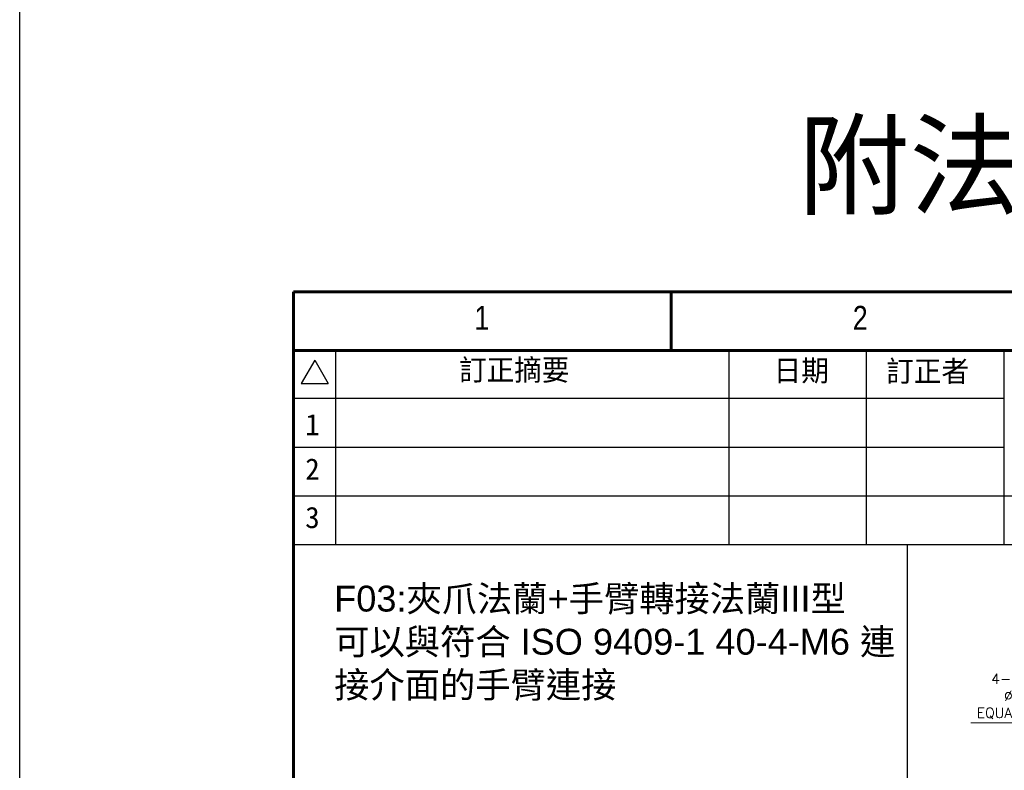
# Model space of a CAD drawing. Header units: inches. Extents: x 0 to 5655, y -2263 to 1330.
# Tile 69 of 231: x 4033 to 4275, y -1750 to -1566. Entities that reach past the tile are written whole.
import ezdxf
from ezdxf.enums import TextEntityAlignment as Align

# ---------------------------------------------------------------- set-up
doc = ezdxf.new("R2010")
doc.units = ezdxf.units.IN
doc.header["$MEASUREMENT"] = 0
doc.linetypes.add('SLD-實線', pattern=[0])
doc.layers.add('AM_5', color=3, linetype='Continuous', lineweight=15)
doc.layers.add('BORDER', color=7, linetype='Continuous')
doc.layers.add('圖框', color=7, linetype='SLD-實線')
doc.styles.add('SEACAD_arial_ttf', font='arial.ttf', dxfattribs={"height": 0.2})
doc.styles.get("Standard").update_dxf_attribs({"font": 'arial.ttf'})
doc.styles.add('尺寸標註', font='romans.shx', dxfattribs={"bigfont": 'CHINESET.SHX'})
doc.styles.add('標題欄', font='txt')
doc.dimstyles.new('複本 CNS2-1$3', dxfattribs={"dimtxt": 2.5, "dimasz": 2, "dimexe": 1, "dimexo": 1, "dimgap": 1, "dimtad": 1, "dimtoh": 1, "dimdsep": 46, "dimtxsty": '尺寸標註', "dimcen": 0, "dimclrd": 2, "dimclre": 2, "dimclrt": 3, "dimadec": 0, "dimazin": 2, "dimtp": 0.1, "dimtm": 0.1, "dimtfac": 0.71, "dimtmove": 0, "dimatfit": 0, "dimfxl": 0, "dimlwd": 13, "dimlwe": 13, "dimarcsym": 0})

# ---------------------------------------------------------------- blocks, each defined once
blk = doc.blocks.new('A4橫')
at = {"layer": 'BORDER', "color": 123, "linetype": 'Continuous', "lineweight": 60, "ltscale": 25.4}
for p, q in [((4924.32, 1453.75), (4731.53, 1453.75)), ((4731.53, 1453.75), (4731.53, 1170.89)), ((4777.91, 1453.75), (4777.91, 1446.54)), ((4917.11, 1446.54), (4731.53, 1446.54))]:
    blk.add_line(p, q, dxfattribs=at)
at = {"layer": 'BORDER', "color": 60, "linetype": 'Continuous', "ltscale": 25.4}
for p, q in [((4736.7, 1446.54), (4736.7, 1422.7)), ((4784.99, 1446.54), (4784.99, 1422.7)), ((4801.85, 1446.54), (4801.85, 1422.7)), ((4818.71, 1446.54), (4818.71, 1422.7)), ((4734.14, 1445.38), (4732.47, 1442.49)), ((4734.14, 1445.38), (4735.81, 1442.49)), ((4732.47, 1442.49), (4735.81, 1442.49)), ((4818.71, 1440.65), (4731.53, 1440.65)), ((4818.71, 1434.67), (4731.53, 1434.67)), ((4917.11, 1428.69), (4731.53, 1428.69)), ((4917.11, 1422.7), (4731.53, 1422.7))]:
    blk.add_line(p, q, dxfattribs=at)
at = {"layer": 'BORDER', "color": 60, "linetype": 'Continuous', "ltscale": 25.4, "style": 'SEACAD_arial_ttf', "width": 0.8}
for s, p in [('1', (4753.75, 1452.04)), ('2', (4800.19, 1452.04))]:
    blk.add_text(s, height=2.94, dxfattribs=at).set_placement(p, align=Align.TOP_LEFT)
at = {"layer": '圖框', "style": '標題欄'}
for s, height, p in [('訂正摘要', 2.605, (4751.86, 1445.48)), ('日期', 2.605, (4790.48, 1445.4)), ('訂正者', 2.605, (4804.3, 1445.32)), ('1', 2.61, (4732.98, 1438.77)), ('2', 2.61, (4732.98, 1433.32)), ('3', 2.61, (4732.98, 1427.38))]:
    blk.add_text(s, height=height, dxfattribs=at).set_placement(p, align=Align.TOP_LEFT)
blk = doc.blocks.new('*D669')
at = {"layer": 'AM_5', "color": 2, "lineweight": 13}
for p, q in [((4299.36, -1738.77), (4266.57, -1738.77)), ((4311.7, -1742.93), (4299.36, -1738.77)), ((4324.01, -1747.09), (4313.59, -1743.57)), ((4325.91, -1747.73), (4327.8, -1748.37))]:
    blk.add_line(p, q, dxfattribs=at)
at = {"layer": 'AM_5', "color": 2}
for points in [[(4311.8, -1742.62), (4311.59, -1743.25), (4313.59, -1743.57)], [(4326.01, -1747.42), (4325.8, -1748.05), (4324.01, -1747.09)]]:
    blk.add_solid(points, dxfattribs=at)
at = {"layer": 'Defpoints', "color": 0}
for p in [(4313.59, -1743.57), (4324.01, -1747.09)]:
    blk.add_point(p, dxfattribs=at)
at = {"layer": 'AM_5', "color": 3, "insert": (4282.46, -1732.23), "char_height": 2.5, "attachment_point": 5, "style": '尺寸標註'}
blk.add_mtext('4-{\\Famgdt|c136;v}∅11{\\Famgdt|c136;x}6.4\\P∅6.4 Thr.\\PEQUALLY SPACED', dxfattribs=at)

msp = doc.modelspace()

# ---------------------------------------------------------------- linework, layer by layer
at = {"color": 7}
msp.add_line((4250.941, -1695.084), (4250.941, -1835.084), dxfattribs=at)
at = {"color": 4}
msp.add_lwpolyline([(4033.092, 513.153), (4553.092, 513.153), (4553.092, -2262.847), (4033.092, -2262.847)], close=True, dxfattribs=at)

# ---------------------------------------------------------------- block references
at = {"xscale": 2, "yscale": 2, "zscale": 2}
msp.add_blockref('A4橫', (-5362.766, -4540.488), dxfattribs=at)

# ---------------------------------------------------------------- texts
at = {"color": 7}
for s, width, insert, char_height, attachment_point in [('{\\fPMingLiU|b0|i0|c136|p18;附法蘭} F03', 143.29647, (4293.092, -1602.99), 20, 5), ('F03:{\\fPMingLiU|b0|i0|c136|p18;夾爪法蘭}+{\\fPMingLiU|b0|i0|c136|p18;手臂轉接法蘭}III{\\fPMingLiU|b0|i0|c136|p18;型}\\P{\\fPMingLiU|b0|i0|c136|p18;可以與符合} ISO 9409-1 40-4-M6 {\\fPMingLiU|b0|i0|c136|p18;連接介面的手臂連接}', 140.63922, (4110.301, -1705.084), 6.35, 1)]:
    msp.add_mtext_dynamic_manual_height_columns(s, width=width, gutter_width=12.5, heights=[0], dxfattribs=dict(at, insert=insert, char_height=char_height, attachment_point=attachment_point))

# ---------------------------------------------------------------- dimensions: what is measured, and where the dimension line sits
at = {"layer": 'AM_5'}
dim = msp.add_diameter_dim_2p(p1=(4324.013, -1747.091), p2=(4313.592, -1743.572), text='4-{\\Famgdt|c136;v}<>{\\Famgdt|c136;x}6.4^J%%C6.4 Thr.^JEQUALLY SPACED', dimstyle='複本 CNS2-1$3', dxfattribs=at)
dim.commit()
dim.dimension.update_dxf_attribs({"geometry": '*D669', "text_midpoint": (4282.465, -1738.765), "dimtype": 163})

doc.saveas('drawing.dxf')
